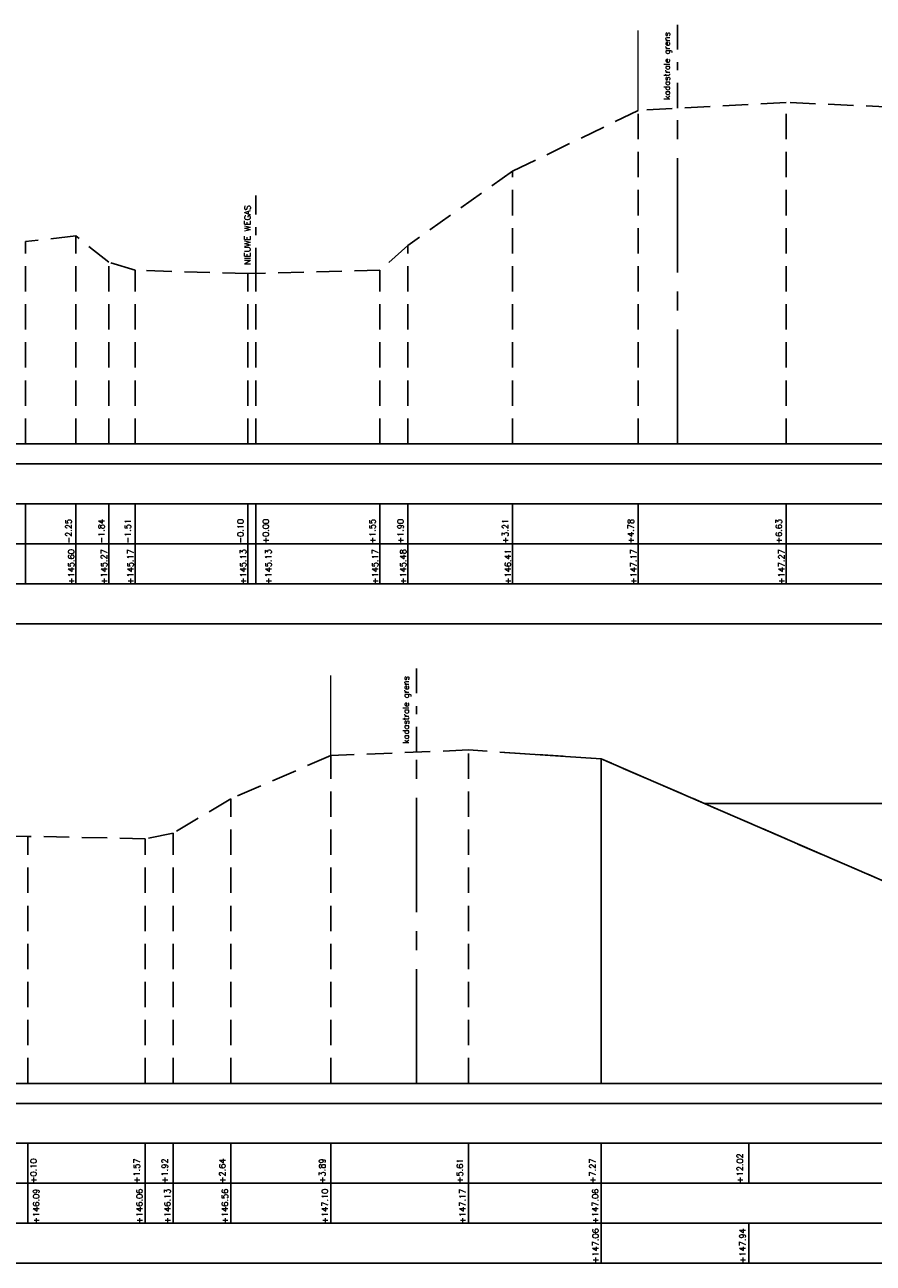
# Model space of a CAD drawing. Header units: metres. Extents: x -32 to 40, y -72 to 118.
# Tile 10 of 25: x -24 to -14, y -14 to 2. Entities that reach past the tile are written whole.
import ezdxf

# ---------------------------------------------------------------- set-up
doc = ezdxf.new("R2010")
doc.units = ezdxf.units.M
for name, pattern in [('1-200 CENTER', [4.28625, 2.8575, -0.47625, 0.47625, -0.47625]), ('1-200 DASHDOT', [2.54, 1.27, -0.635, 0, -0.635]), ('1-200 HIDDEN', [0.9525, 0.635, -0.3175])]:
    doc.linetypes.add(name, pattern=pattern)
for name, color, linetype in [('PH-BEST-BEBOUWING', 1, 'Continuous'), ('PH-BEST-KADASTRALE-GRENS', 240, '1-200 CENTER'), ('PH-BESTAAND', 253, '1-200 HIDDEN'), ('PH-NIEUW-WEGAS', 2, '1-200 DASHDOT'), ('PH-ONTWERP-WATERBERGING', 6, 'Continuous'), ('PH100', 7, 'Continuous')]:
    doc.layers.add(name, color=color, linetype=linetype)
doc.layers.add('PH-INM-RASTERHEKWERK', color=8, linetype='1-200 HEKWERK', lineweight=0)
doc.styles.add('ROMANS', font='romans.shx')
doc.linetypes.add('1-200 HEKWERK', pattern='A,1.5,-0.4,["X",ROMANS,S=0.24,R=0,X=-0.275,Y=-0.12],-0.05', length=1.95)

msp = doc.modelspace()

# ---------------------------------------------------------------- linework, layer by layer
at = {"layer": 'PH-BEST-KADASTRALE-GRENS', "ltscale": 0.5}
for p, q in [((-15.963, -3.715), (-15.963, 0.482)), ((-19.226, -11.715), (-19.226, -7.571))]:
    msp.add_line(p, q, dxfattribs=at)
at = {"layer": 'PH-BESTAAND', "ltscale": 0.5}
for p, q in [((-14.603, 0.555), (-16.453, 0.455)), ((-14.603, -3.715), (-14.603, 0.555)), ((-12.333, 0.455), (-14.603, 0.555)), ((-16.453, 0.455), (-18.023, -0.305)), ((-16.453, -3.715), (-16.453, 0.455)), ((-18.023, -0.305), (-19.333, -1.235)), ((-18.023, -3.715), (-18.023, -0.305)), ((-23.483, -1.115), (-24.113, -1.185)), ((-24.113, -3.715), (-24.113, -1.185)), ((-23.483, -3.715), (-23.483, -1.115)), ((-23.073, -1.445), (-23.483, -1.115)), ((-19.333, -1.235), (-19.683, -1.545)), ((-19.333, -3.715), (-19.333, -1.235)), ((-23.073, -3.715), (-23.073, -1.445)), ((-22.743, -1.545), (-23.073, -1.445)), ((-22.743, -3.715), (-22.743, -1.545)), ((-21.333, -1.585), (-22.743, -1.545)), ((-19.683, -1.545), (-21.333, -1.585)), ((-19.683, -3.715), (-19.683, -1.545)), ((-21.333, -3.715), (-21.333, -1.585)), ((-21.233, -3.715), (-21.233, -1.582)), ((-18.576, -7.545), (-20.296, -7.615)), ((-18.576, -11.715), (-18.576, -7.545)), ((-16.916, -7.655), (-18.576, -7.545)), ((-20.296, -7.615), (-21.546, -8.155)), ((-20.296, -11.715), (-20.296, -7.615)), ((-16.916, -11.715), (-16.916, -7.655)), ((-12.416, -9.605), (-16.916, -7.655)), ((-21.546, -8.155), (-22.266, -8.585)), ((-21.546, -11.715), (-21.546, -8.155)), ((-24.086, -8.625), (-25.426, -8.605)), ((-24.086, -11.715), (-24.086, -8.625)), ((-22.616, -8.655), (-24.086, -8.625)), ((-22.266, -8.585), (-22.616, -8.655)), ((-22.616, -11.715), (-22.616, -8.655)), ((-22.266, -11.715), (-22.266, -8.585))]:
    msp.add_line(p, q, dxfattribs=at)
at = {"layer": 'PH-INM-RASTERHEKWERK', "ltscale": 0.5}
for points in [[(-16.453, 0.455), (-16.453, 1.455)], [(-20.296, -7.615), (-20.296, -6.615)]]:
    msp.add_lwpolyline(points, dxfattribs=at)
at = {"layer": 'PH-NIEUW-WEGAS', "ltscale": 0.25}
for p, q in [((-15.963, 0.482), (-15.963, 1.527)), ((-21.233, -1.582), (-21.233, -0.611)), ((-19.226, -7.571), (-19.226, -6.526))]:
    msp.add_line(p, q, dxfattribs=at)
at = {"layer": 'PH-ONTWERP-WATERBERGING'}
for p, q in [((-18.126, -7.575), (-16.916, -7.655)), ((-16.916, -7.655), (-16.916, -11.715)), ((-16.916, -7.655), (-12.162, -9.715))]:
    msp.add_line(p, q, dxfattribs=at)
at = {"layer": 'PH100', "color": 5, "linetype": 'Continuous'}
for p, q in [((-31.711, -3.715), (20.797, -3.715)), ((-31.711, -11.715), (21.496, -11.715))]:
    msp.add_line(p, q, dxfattribs=at)
at = {"layer": 'PH100'}
for p, q in [((-27, -3.965), (20.797, -3.965)), ((-27, -4.465), (20.797, -4.465)), ((-24.113, -4.465), (-24.113, -5.465)), ((-23.483, -4.465), (-23.483, -5.465)), ((-23.073, -4.465), (-23.073, -5.465)), ((-22.743, -4.465), (-22.743, -5.465)), ((-21.333, -4.465), (-21.333, -5.465)), ((-21.233, -4.465), (-21.233, -5.465)), ((-19.683, -4.465), (-19.683, -5.465)), ((-19.333, -4.465), (-19.333, -5.465)), ((-18.023, -4.465), (-18.023, -5.465)), ((-16.453, -4.465), (-16.453, -5.465)), ((-14.603, -4.465), (-14.603, -5.465)), ((-27, -4.965), (20.797, -4.965)), ((-27, -5.465), (20.797, -5.465)), ((-27, -5.965), (20.797, -5.965)), ((-27, -11.965), (21.496, -11.965)), ((-27, -12.465), (21.496, -12.465)), ((-24.086, -12.465), (-24.086, -13.465)), ((-22.616, -12.465), (-22.616, -13.465)), ((-22.266, -12.465), (-22.266, -13.465)), ((-21.546, -12.465), (-21.546, -13.465)), ((-20.296, -12.465), (-20.296, -13.465)), ((-18.576, -12.465), (-18.576, -13.465)), ((-16.916, -12.465), (-16.916, -13.965)), ((-15.069, -12.465), (-15.069, -12.965)), ((-27, -12.965), (21.496, -12.965)), ((-27, -13.465), (21.496, -13.465)), ((-15.069, -13.465), (-15.069, -13.965)), ((-27, -13.965), (21.496, -13.965))]:
    msp.add_line(p, q, dxfattribs=at)
at = {"layer": 'PH100', "color": 4, "linetype": 'Continuous'}
msp.add_line((11.508, -8.215), (-15.624, -8.215), dxfattribs=at)

# ---------------------------------------------------------------- texts
at = {"layer": 'PH-BEST-BEBOUWING', "color": 2, "char_height": 0.075, "width": 1.8344, "attachment_point": 7, "rotation": 90, "style": 'ROMANS'}
for s, insert in [('kadastrale grens', (-16.031, 0.588)), ('NIEUWE WEGAS', (-21.301, -1.476)), ('kadastrale grens', (-19.294, -7.465))]:
    msp.add_mtext(s, dxfattribs=dict(at, insert=insert))
at = {"layer": 'PH100', "color": 2, "linetype": 'Continuous', "style": 'ROMANS'}
for s, p in [('-2.25', (-23.537, -4.963)), ('-1.84', (-23.127, -4.963)), ('-1.51', (-22.797, -4.963)), ('-0.10', (-21.387, -4.963)), ('+0.00', (-21.072, -4.963)), ('+1.55', (-19.737, -4.963)), ('+1.90', (-19.387, -4.963)), ('+3.21', (-18.077, -4.963)), ('+4.78', (-16.507, -4.963)), ('+6.63', (-14.657, -4.963)), ('+12.02', (-15.143, -12.963)), ('+0.10', (-23.976, -12.963)), ('+1.57', (-22.685, -12.963)), ('+1.92', (-22.335, -12.963)), ('+2.64', (-21.615, -12.963)), ('+3.89', (-20.365, -12.963)), ('+5.61', (-18.645, -12.963)), ('+7.27', (-16.985, -12.963))]:
    msp.add_text(s, height=0.075, rotation=90, dxfattribs=at).set_placement(p)
at = {"layer": 'PH100', "color": 8, "linetype": 'Continuous', "style": 'ROMANS'}
for s, p in [('+145.60', (-23.504, -5.47)), ('+145.27', (-23.094, -5.47)), ('+145.17', (-22.764, -5.47)), ('+145.13', (-21.354, -5.47)), ('+145.13', (-21.039, -5.47)), ('+145.17', (-19.704, -5.47)), ('+145.48', (-19.354, -5.47)), ('+146.41', (-18.044, -5.47)), ('+147.17', (-16.474, -5.47)), ('+147.27', (-14.624, -5.47)), ('+146.09', (-23.943, -13.47)), ('+146.06', (-22.652, -13.47)), ('+146.13', (-22.302, -13.47)), ('+146.56', (-21.582, -13.47)), ('+147.10', (-20.332, -13.47)), ('+147.17', (-18.612, -13.47)), ('+147.06', (-16.952, -13.47))]:
    msp.add_text(s, height=0.075, rotation=90, dxfattribs=at).set_placement(p)
at = {"layer": 'PH100', "color": 6, "linetype": 'Continuous', "style": 'ROMANS'}
for s, p in [('+147.06', (-16.95, -13.965)), ('+147.94', (-15.11, -13.965))]:
    msp.add_text(s, height=0.075, rotation=90, dxfattribs=at).set_placement(p)

doc.saveas('drawing.dxf')
